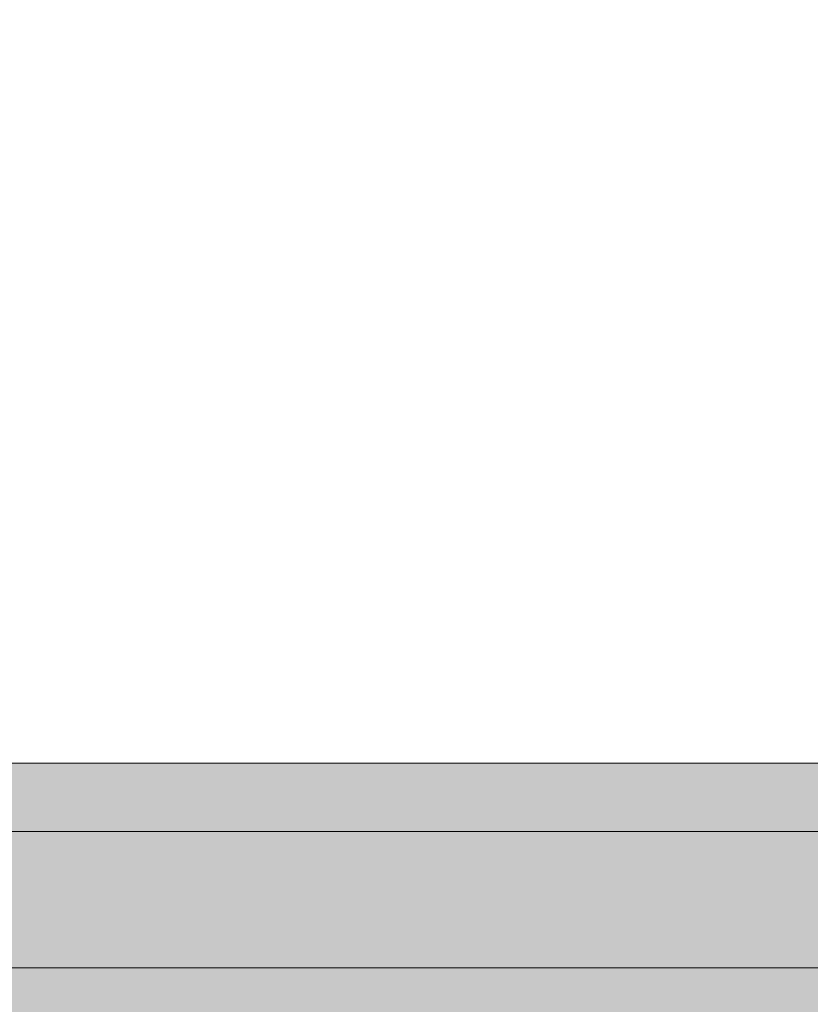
# Model space of a CAD drawing. Header units: millimetres. Extents: x 119219 to 750800, y -8933 to 168688.
# Tile 11 of 115: x 523086 to 524824, y -5130 to -2966. Entities that reach past the tile are written whole.
import ezdxf

# ---------------------------------------------------------------- set-up
doc = ezdxf.new("R2010")
doc.units = ezdxf.units.MM
doc.header["$MEASUREMENT"] = 0
doc.layers.add('0_Ном._пера__1', color=7, linetype='Continuous', lineweight=0)
doc.layers.add('АР-Перекрытия_Приямки.АР_Ном._пера__1', color=7, linetype='Continuous', lineweight=5)
doc.layers.add('АР-Перекрытия_Приямки.АР_Ном._пера__180', color=7, linetype='Continuous', lineweight=5, true_color=0xd6cda7)

msp = doc.modelspace()

# ---------------------------------------------------------------- hatches: boundary and pattern name
at = {"layer": '0_Ном._пера__1', "linetype": 'Continuous', "lineweight": 0}
h = msp.add_hatch(dxfattribs=at)
h.set_pattern_fill('Грунт_02__копия__0001', style=0, pattern_type=2)
h.set_pattern_definition([(45, (0, 0), (-169.70563, 169.70563), []), (45, (-56.57, 56.57), (-339.41125, 339.41125), []), (45, (-113.14, 113.14), (-339.41125, 339.41125), []), (135, (-169.706, 169.706), (56.568542, 56.568542), [240, -240])])
h.paths.add_polyline_path([(529281.971, 349.992), (526499.138, 349.992), (526499.138, -5049.998), (508846.945, -5049.998), (508846.945, -5619.173), (529281.971, -5619.173)])
h = msp.add_hatch(dxfattribs=at)
h.set_pattern_fill('Железобетон__project__ув_3A', style=0, pattern_type=2)
h.set_pattern_definition([(45, (0, 0), (-56.568542, 56.568542), []), (45, (-28.284, 28.284), (-56.568542, 56.568542), [60, -20, 0, -20])])
h.paths.add_polyline_path([(519388, -4749.998), (519588, -4749.998), (526048.761, -4749.998), (526348.761, -4749.998), (526348.761, -5049.998), (508846.945, -5049.998), (508846.945, -4749.998)])
at = {"layer": 'АР-Перекрытия_Приямки.АР_Ном._пера__180', "linetype": 'Continuous', "lineweight": 0, "true_color": 0xf4f2e9}
msp.add_hatch(color=7, dxfattribs=at).paths.add_polyline_path([(519588.001, -4599.998), (526048.761, -4599.998), (526048.761, -4749.998), (519588.001, -4749.998)])

# ---------------------------------------------------------------- linework, layer by layer
at = {"layer": '0_Ном._пера__1', "color": 7, "linetype": 'Continuous', "lineweight": 0, "flags": 128}
for points in [[(529281.971, 349.992), (526499.138, 349.992), (526499.138, -5049.998), (508846.945, -5049.998), (508846.945, -5619.173), (529281.971, -5619.173)], [(519388, -4749.998), (519588, -4749.998), (526048.761, -4749.998), (526348.761, -4749.998), (526348.761, -5049.998), (508846.945, -5049.998), (508846.945, -4749.998)]]:
    msp.add_lwpolyline(points, close=True, dxfattribs=at)
at = {"layer": 'АР-Перекрытия_Приямки.АР_Ном._пера__1', "color": 7, "linetype": 'Continuous', "lineweight": 0}
msp.add_line((519588.001, -4599.998), (526048.761, -4599.998), dxfattribs=at)
at = {"layer": 'АР-Перекрытия_Приямки.АР_Ном._пера__1', "color": 7, "linetype": 'Continuous', "lineweight": 5}
msp.add_line((508846.945, -5049.998), (526348.761, -5049.998), dxfattribs=at)
at = {"layer": 'АР-Перекрытия_Приямки.АР_Ном._пера__1', "color": 7, "linetype": 'Continuous', "lineweight": 5, "flags": 128}
msp.add_lwpolyline([(508846.945, -4749.998), (519388, -4749.998), (519588, -4749.998), (526048.761, -4749.998)], dxfattribs=at)

doc.saveas('drawing.dxf')
